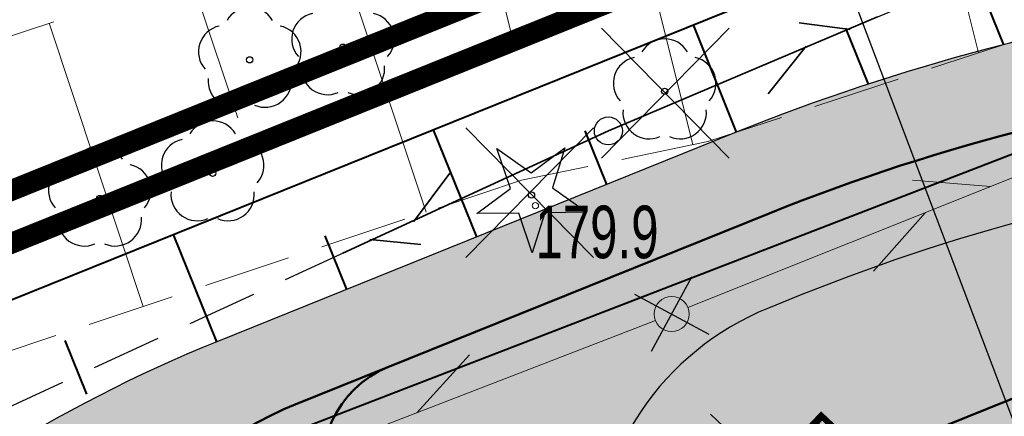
# Model space of a CAD drawing. Header units: metres. Extents: x 7429064 to 7431133, y 5709479 to 5714472.
# Tile 15 of 176: x 7429258 to 7429272, y 5709679 to 5709685. Entities that reach past the tile are written whole.
import ezdxf
from ezdxf.enums import TextEntityAlignment as Align

# ---------------------------------------------------------------- set-up
doc = ezdxf.new("R2010")
doc.units = ezdxf.units.M
for name, pattern in [('1', [0]), ('12', [3, 1, -1, 0, -1]), ('2_KTCR01', [1.5, 1, -0.5]), ('4_1', [0]), ('4_BUBZ02', [1.75, 1.25, -0.5]), ('4_BUBZ02G', [1.75, 1.25, -0.5]), ('4_SUPT_01', [0]), ('7_SUPT_01', [0]), ('DASHED', [19.05, 12.7, -6.35]), ('HIDDEN', [0.375, 0.25, -0.125])]:
    doc.linetypes.add(name, pattern=pattern)
for name, color, linetype, lineweight in [('#proj słupy', 1, 'Continuous', 30), ('#proj. światłowód', 1, '2_KTCR01', 18), ('__AMprojkantech', 20, 'DASHED', 35), ('_D_7_PAS DROGOWY_PODZIAL', 1, 'Continuous', 50), ('_D_7_TEREN NIEZBEDNY DLA OB_BUD', 252, 'HIDDEN', 50), ('_D_8_Wymiary', 7, 'Continuous', 20), ('_skarpy', 84, 'Continuous', 40), ('_wycinka_ZUDP', 1, 'Continuous', 30), ('BUBZ_L_1_a', 252, '4_BUBZ02', 18), ('D_1_LINIA_KRAWĘŻNIK_BET_20_30 WYN 12 CM - III', 7, 'Continuous', 50), ('gaPoziome', 7, 'Continuous', 30), ('GMINA_L_0', 252, '12', 35), ('RTPW_T_0_a', 252, 'Continuous', 15), ('SUPM_T_0', 252, 'Continuous', 15), ('SUPT_L_0', 252, '4_SUPT_01', 18)]:
    doc.layers.add(name, color=color, linetype=linetype, lineweight=lineweight)
for name, color, linetype in [('_1_Mapa', 7, 'Continuous'), ('_1_X-REFY', 7, 'Continuous'), ('C-DROGI-SYTUACJA-ETYKIETY', 7, 'Continuous')]:
    doc.layers.add(name, color=color, linetype=linetype)
doc.layers.add('_Brudnopis', color=22, linetype='Continuous', lineweight=50, plot=False)
doc.layers.add('D_1_LINIA_OBRZEŻE_BET_6x30cm - III', color=24, linetype='Continuous', lineweight=30, transparency=0.3)
doc.layers.add('D_2_HECZ_JEZDNIA KR3- NOWA KONSTRUKCJA', color=7, linetype='Continuous', lineweight=13, true_color=0x99e6ff, transparency=0.3)
doc.layers.add('D_2_HECZ_ZIELEN', color=7, linetype='Continuous', lineweight=13, true_color=0xd6ffd6, transparency=0.3)
for name, color, linetype, lineweight, true_color in [('DZIALKA_L_0', 7, '1', 40, 0x008000), ('HECZ DROGI ROWEROWE', 7, 'Continuous', 13, 0xff8a8a), ('OBOP_T_0_a', 7, 'Continuous', 30, 0x008000), ('OBOP_T_1_a', 7, 'Continuous', 30, 0x008000)]:
    doc.layers.add(name, color=color, linetype=linetype, lineweight=lineweight, true_color=true_color)
doc.styles.add('major_arial', font='arial.ttf')
doc.dimstyles.new('major_500', dxfattribs={"dimtxt": 0.8, "dimasz": 0.8, "dimexe": 0.5, "dimexo": 1, "dimgap": 0.3, "dimtad": 1, "dimzin": 1, "dimdsep": 46, "dimtxsty": 'major_arial', "dimcen": 0, "dimse1": 1, "dimse2": 1, "dimaunit": 1, "dimadec": 1, "dimazin": 0, "dimtfac": 1, "dimtix": 1, "dimtmove": 0, "dimatfit": 3, "dimfxl": 2, "dimfxlon": 1, "dimtolj": 1, "dimarcsym": 0})

# ---------------------------------------------------------------- blocks, each defined once
blk = doc.blocks.new('*D63')
at = {"layer": '_D_8_Wymiary', "color": 0, "lineweight": -2, "transparency": 16777216}
blk.add_line((7429270.945, 5709676.331), (7429267.862, 5709679.243), dxfattribs=at)
at = {"layer": '_D_8_Wymiary', "color": 0, "transparency": 16777216}
blk.add_solid([(7429267.953, 5709679.34), (7429267.77, 5709679.146), (7429267.28, 5709679.793)], dxfattribs=at)
at = {"layer": 'Defpoints', "color": 0, "transparency": 16777216}
for p in [(7429267.28, 5709679.793), (7429270.188, 5709677.046)]:
    blk.add_point(p, dxfattribs=at)
at = {"layer": '_D_8_Wymiary', "color": 0, "transparency": 16777216, "insert": (7429270.18, 5709678.027), "char_height": 0.8, "attachment_point": 5, "rotation": 316.6315, "style": 'major_arial'}
blk.add_mtext('\\A1;R4.00', dxfattribs=at)
blk = doc.blocks.new('A$C59100B2D')
at = {"layer": '_wycinka_ZUDP'}
for points in [[(0.701, -0.713), (-0.701, 0.713)], [(-0.7, -0.713), (0.701, 0.713)]]:
    blk.add_lwpolyline(points, dxfattribs=at)
blk = doc.blocks.new('4_OBOP02_01')
at = {"linetype": 'Continuous'}
blk.add_circle((0, 0), 0.045, dxfattribs=at)
for centre, start, end in [((0, 0.375), 30.1401, 149.8599), ((-0.357, 0.116), 102.1445, 221.86), ((0.357, 0.116), 318.14, 77.8555), ((-0.22, -0.303), 174.1482, 293.8542), ((0.22, -0.303), 246.1458, 5.8518)]:
    blk.add_arc(centre, 0.375, start, end, dxfattribs=at)
blk = doc.blocks.new('4_OBOP01_01')
at = {"linetype": 'Continuous'}
for p, q in [((-0.3012, 0.09375), (-0.4937, 0.6621)), ((-0.4937, 0.6621), (-0.0039, 0.31545)), ((-0.0039, 0.31545), (0.4771, 0.67415)), ((0.4771, 0.67415), (0.2988, 0.1012)), ((-0.78225, -0.26495), (-0.3012, 0.09375)), ((0.2988, 0.1012), (0.7886, -0.24545)), ((-0.18225, -0.2575), (-0.78225, -0.26495)), ((0.01025, -0.82585), (-0.18225, -0.2575)), ((0.1886, -0.2529), (0.01025, -0.82585)), ((0.7886, -0.24545), (0.1886, -0.2529))]:
    blk.add_line(p, q, dxfattribs=at)
blk.add_circle((0, 0), 0.045, dxfattribs=at)
blk = doc.blocks.new('4_RTPW01')
at = {"linetype": 'Continuous'}
blk.add_circle((0, 0), 0.045, dxfattribs=at)
blk = doc.blocks.new('7_SUSM04_01')
at = {"linetype": 'Continuous'}
blk.add_circle((0, 0), 0.25, dxfattribs=at)
blk = doc.blocks.new('X-ref_MDCP_Szara')
at = {"layer": 'BUBZ_L_1_a', "linetype": '4_1'}
for p, q in [((7429270.709, 5709688.332), (7429271.688, 5709684.399)), ((7429266.562, 5709687.3), (7429267.611, 5709683.089)), ((7429264.497, 5709686.785), (7429265.011, 5709684.72)), ((7429262.467, 5709686.161), (7429263.805, 5709682.127)), ((7429260.449, 5709685.491), (7429261.118, 5709683.472)), ((7429258.428, 5709684.821), (7429259.768, 5709680.78))]:
    blk.add_line(p, q, dxfattribs=at)
at = {"layer": 'BUBZ_L_1_a', "linetype": '4_BUBZ02G'}
blk.add_line((7429252.324, 5709682.797), (7429263.911, 5709686.639), dxfattribs=at)
at = {"layer": 'BUBZ_L_1_a', "linetype": '4_BUBZ02'}
for p, q in [((7429272.203, 5709684.568), (7429267.825, 5709683.133)), ((7429267.825, 5709683.133), (7429265.165, 5709682.58)), ((7429265.165, 5709682.58), (7429254.104, 5709678.89))]:
    blk.add_line(p, q, dxfattribs=at)
at = {"layer": 'DZIALKA_L_0', "linetype": '1'}
blk.add_line((7429307.84, 5709696.73), (7429130.469, 5709628.223), dxfattribs=at)
at = {"layer": 'GMINA_L_0', "linetype": '12'}
blk.add_line((7429100.731, 5709616.737), (7429307.84, 5709696.73), dxfattribs=at)
at = {"layer": 'SUPT_L_0', "linetype": '7_SUPT_01'}
for p, q in [((7429267.542, 5709680.763), (7429272.184, 5709682.621)), ((7429270.745, 5709682.583), (7429271.859, 5709682.491)), ((7429270.188, 5709681.283), (7429270.931, 5709682.119)), ((7429262.413, 5709678.776), (7429267.077, 5709680.58)), ((7429263.673, 5709679.263), (7429264.425, 5709680.09))]:
    blk.add_line(p, q, dxfattribs=at)
at = {"layer": 'OBOP_T_0_a'}
blk.add_blockref('4_OBOP01_01', (7429265.31, 5709682.37), dxfattribs=at)
at = {"layer": 'OBOP_T_1_a'}
for p in [(7429262.62, 5709684.48), (7429261.29, 5709684.3), (7429267.21, 5709683.85), (7429260.76, 5709682.68), (7429259.15, 5709682.32)]:
    blk.add_blockref('4_OBOP02_01', p, dxfattribs=at)
at = {"layer": 'RTPW_T_0_a'}
blk.add_blockref('4_RTPW01', (7429265.366, 5709682.218), dxfattribs=at)
at = {"layer": 'SUPM_T_0'}
blk.add_blockref('7_SUSM04_01', (7429267.31, 5709680.67), dxfattribs=at)
at = {"layer": 'RTPW_T_0_a', "width": 0.7}
blk.add_text('179.9', height=0.75, dxfattribs=at).set_placement((7429265.366, 5709682.218), align=Align.TOP_LEFT)
blk = doc.blocks.new('gaHSPos')
at = {"color": 0, "linetype": 'Continuous', "lineweight": 0}
blk.add_point((0, 0), dxfattribs=at)
blk = doc.blocks.new('#LEWO')
at = {"layer": '__AMprojkantech', "linetype": '1'}
for p, q in [((-2.31, 0.414), (-3.074, 0.002)), ((-0.005, 0.005), (-4.177, 0.018)), ((-3.116, -0.339), (-3.744, 0.033))]:
    blk.add_line(p, q, dxfattribs=at)
blk = doc.blocks.new('#PRAWO')
at = {"layer": '__AMprojkantech', "linetype": '1'}
for p, q in [((3.153, 1.559, 0.002), (3.783, 1.189, 0.002)), ((0.045, 1.201, 0.002), (4.216, 1.206, 0.002)), ((2.351, 0.802, 0.002), (3.113, 1.217, 0.002))]:
    blk.add_line(p, q, dxfattribs=at)
blk = doc.blocks.new('X-ref_Oświetlenie i teletechnika')
at = {"layer": '#proj słupy', "lineweight": 30}
for p, q in [((7429267.024, 5709680.14), (7429267.596, 5709681.2)), ((7429266.78, 5709680.956), (7429267.84, 5709680.384))]:
    blk.add_line(p, q, dxfattribs=at)
at = {"layer": '#proj słupy', "linetype": '1', "lineweight": 30}
blk.add_circle((7429266.407, 5709683.285), 0.2, dxfattribs=at)
at = {"layer": '#proj. światłowód', "lineweight": 30, "flags": 128}
blk.add_lwpolyline([(7429617.95, 5709967.85), (7429611.163, 5709956.371), (7429573.165, 5709923.859), (7429535.247, 5709891.397), (7429497.339, 5709858.957), (7429459.29, 5709826.673), (7429421.225, 5709794.375), (7429383.144, 5709762.063), (7429345.12, 5709729.801), (7429305.765, 5709699.935), (7429266.407, 5709683.285), (7429226.48, 5709664.88)], dxfattribs=at)
at = {"layer": '#proj słupy', "lineweight": 30}
for name, p, rotation in [('#PRAWO', (7429266.835, 5709682.161, -0.002), 22.95787698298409), ('#LEWO', (7429266.414, 5709683.282), 24.91970781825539)]:
    blk.add_blockref(name, p, dxfattribs=dict(at, rotation=rotation))
at = {"layer": 'gaPoziome', "color": 140}
blk.add_blockref('gaHSPos', (7429263.269, 5709679.916), dxfattribs=at)
blk.add_blockref('gaHSPos', (7429263.269, 5709679.916), dxfattribs=at)
blk = doc.blocks.new('*U265')
at = {"linetype": 'Continuous', "lineweight": 0}
h = blk.add_hatch(color=0, dxfattribs=at)
edge = h.paths.add_edge_path()
edge.add_ellipse((-0.228, 0.39), major_axis=(0, 0.39), ratio=0.333333, start_angle=339.1791, end_angle=685.9352)
edge.add_line((-0.155, 0.713), (-0.151, 0.752))
edge.add_line((-0.151, 0.752), (0.003, 0.445))
edge.add_arc((-0.011, 0.437), 0.016, 0, 26.5651, ccw=False)
edge.add_line((0.005, 0.437), (0.005, 0.276))
edge.add_arc((0.021, 0.276), 0.016, 180, 270)
edge.add_line((0.021, 0.26), (0.049, 0.26))
edge.add_arc((0.049, 0.276), 0.016, 270, 290.3551)
edge.add_line((0.055, 0.261), (0.103, 0.279))
edge.add_ellipse((0.227, 0.39), major_axis=(0, 0.39), ratio=0.333333, start_angle=106.5707, end_angle=378.3144)
edge.add_line((0.187, 0.76), (0.14, 0.987))
edge.add_line((0.14, 0.987), (0.163, 1.147))
edge.add_line((0.163, 1.147), (0.167, 1.147))
edge.add_line((0.167, 1.147), (0.176, 1.175))
edge.add_line((0.176, 1.175), (0.176, 1.211))
edge.add_line((0.176, 1.211), (0.093, 1.211))
edge.add_line((0.093, 1.211), (0.089, 1.175))
edge.add_line((0.089, 1.175), (0.132, 1.147))
edge.add_line((0.132, 1.147), (0.12, 1.067))
edge.add_line((0.12, 1.067), (-0.117, 1.067))
edge.add_line((-0.117, 1.067), (-0.103, 1.191))
edge.add_spline(control_points=[(-0.103, 1.191), (-0.102, 1.195), (-0.095, 1.208), (-0.078, 1.21), (-0.065, 1.211)], knot_values=[0, 0, 0, 0, 0.02025, 0.071822, 0.071822, 0.071822, 0.071822], degree=3, periodic=0)
edge.add_line((-0.065, 1.211), (-0.033, 1.211))
edge.add_line((-0.033, 1.211), (-0.033, 1.3))
edge.add_line((-0.033, 1.3), (-0.085, 1.3))
edge.add_spline(control_points=[(-0.085, 1.3), (-0.091, 1.299), (-0.097, 1.296), (-0.102, 1.293)], knot_values=[0.067484, 0.067484, 0.067484, 0.067484, 0.093736, 0.093736, 0.093736, 0.093736], degree=3, periodic=0)
edge.add_arc((-0.075, 1.247), 0.0531, 120.1379, 168.8933)
edge.add_line((-0.127, 1.257), (-0.181, 0.755))
h.paths.add_polyline_path([(-0.127, 0.975), (0.107, 0.975), (0.032, 0.455), (-0.144, 0.809)], flags=16)
edge = h.paths.add_edge_path(flags=16)
edge.add_ellipse((-0.228, 0.39), major_axis=(0, -0.292), ratio=0.350072, start_angle=159.1526, end_angle=502.0815, ccw=False)
edge.add_line((-0.191, 0.663), (-0.211, 0.477))
edge.add_arc((-0.219, 0.478), 0.00832, 322.797, 353.8856, ccw=False)
edge.add_line((-0.213, 0.473), (-0.234, 0.446))
edge.add_arc((-0.215, 0.431), 0.0237, 142.797, 180)
edge.add_line((-0.238, 0.431), (-0.238, 0.371))
edge.add_arc((-0.23, 0.371), 0.00832, 180, 270)
edge.add_line((-0.23, 0.363), (-0.225, 0.363))
edge.add_arc((-0.225, 0.371), 0.00832, 270, 333.0195)
edge.add_spline(control_points=[(-0.217, 0.367), (-0.21, 0.383), (-0.195, 0.411), (-0.184, 0.442), (-0.182, 0.457), (-0.182, 0.458)], knot_values=[0.007888, 0.007888, 0.007888, 0.007888, 0.089431, 0.152858, 0.158023, 0.158023, 0.158023, 0.158023], degree=3, periodic=0)
edge.add_line((-0.182, 0.458), (-0.165, 0.621))
edge = h.paths.add_edge_path(flags=16)
edge.add_line((0.127, 0.896), (0.162, 0.727))
edge.add_ellipse((0.227, 0.39), major_axis=(0, 0.39), ratio=0.333333, start_angle=390.3444, end_angle=440.4059)
edge.add_line((0.099, 0.455), (0.064, 0.455))
edge.add_line((0.064, 0.455), (0.127, 0.896))
edge = h.paths.add_edge_path(flags=16)
edge.add_ellipse((0.227, 0.39), major_axis=(0, -0.292), ratio=0.350072, start_angle=290.1309, end_angle=617.1604, ccw=False)
edge.add_line((0.131, 0.289), (0.227, 0.325))
edge.add_arc((0.181, 0.387), 0.0774, 307.1318, 362.4334)
edge.add_line((0.258, 0.39), (0.258, 0.439))
edge.add_arc((0.242, 0.439), 0.016, 0, 90)
edge.add_line((0.242, 0.455), (0.128, 0.455))
blk = doc.blocks.new('*U267')
blk.add_hatch(color=0).paths.add_polyline_path([(0, 2.5), (-0.1875, 1.475), (-0.0375, 1.475), (-0.0375, 0), (0.0375, 0), (0.0375, 1.475), (0.1875, 1.475)])
blk = doc.blocks.new('X-ref_SOR')
at = {"layer": 'gaPoziome', "color": 140}
for name, p, rotation in [('*U267', (7429269.601, 5709681.718), 290.5460385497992), ('*U265', (7429267.927, 5709681.119), 291.3256218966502)]:
    blk.add_blockref(name, p, dxfattribs=dict(at, rotation=rotation))
blk.add_blockref('gaHSPos', (7429263.269, 5709679.916), dxfattribs=at)
blk.add_blockref('gaHSPos', (7429263.269, 5709679.916), dxfattribs=at)
blk = doc.blocks.new('OŚ_Dąbrowskiego_1')
at = {"layer": 'C-DROGI-SYTUACJA-ETYKIETY', "color": 7, "linetype": 'Continuous', "lineweight": -3}
blk.add_line((7429272.923, 5709677.206), (7429264.071, 5709700.587), dxfattribs=at)

msp = doc.modelspace()

# ---------------------------------------------------------------- hatches: boundary and pattern name
at = {"layer": 'D_2_HECZ_JEZDNIA KR3- NOWA KONSTRUKCJA'}
h = msp.add_hatch(color=256, dxfattribs=at)
h.dxf.hatch_style = 1
edge = h.paths.add_edge_path()
edge.add_arc((7429610.557, 5709990.469), 30, 310.559, 314.2935)
edge.add_arc((7429610.557, 5709990.469), 30, 314.2935, 325.3941)
edge.add_line((7429635.249, 5709973.431), (7429635.899, 5709972.672))
edge.add_line((7429635.899, 5709972.672), (7429667.702, 5709999.89))
edge.add_line((7429667.702, 5709999.89), (7429675.246, 5710006.347))
edge.add_line((7429675.246, 5710006.347), (7429712.724, 5710038.423))
edge.add_line((7429712.724, 5710038.423), (7429823.828, 5710132.378))
edge.add_line((7429823.828, 5710132.378), (7429834.316, 5710141.377))
edge.add_line((7429834.316, 5710141.377), (7429846.156, 5710151.524))
edge.add_line((7429846.156, 5710151.524), (7429850.099, 5710146.734))
edge.add_line((7429850.099, 5710146.734), (7429838.187, 5710136.85))
edge.add_line((7429838.187, 5710136.85), (7429827.698, 5710127.833))
edge.add_line((7429827.698, 5710127.833), (7429716.613, 5710033.854))
edge.add_line((7429716.613, 5710033.854), (7429633.474, 5709962.699))
edge.add_arc((7429636.726, 5709958.9), 5, 130.559, 193.2571)
edge.add_line((7429631.859, 5709957.753), (7429636.051, 5709939.958))
edge.add_line((7429636.051, 5709939.958), (7429630.653, 5709938.888))
edge.add_line((7429630.653, 5709938.888), (7429629.491, 5709943.821))
edge.add_arc((7429623.651, 5709942.445), 6, 13.2571, 130.559)
edge.add_line((7429619.749, 5709947.003), (7429619.729, 5709946.986))
edge.add_line((7429619.729, 5709946.986), (7429617.779, 5709949.265))
edge.add_line((7429617.779, 5709949.265), (7429606.383, 5709939.512))
edge.add_line((7429606.383, 5709939.512), (7429594.274, 5709929.149))
edge.add_line((7429594.274, 5709929.149), (7429594.825, 5709928.314))
edge.add_line((7429594.825, 5709928.314), (7429589.708, 5709924.935))
edge.add_arc((7429606.237, 5709899.9), 30, 123.434, 130.559)
edge.add_line((7429586.73, 5709922.692), (7429529.23, 5709873.48))
edge.add_line((7429529.23, 5709873.48), (7429502.179, 5709850.343))
edge.add_line((7429502.179, 5709850.343), (7429339.523, 5709712.33))
edge.add_arc((7429194.822, 5709882.942), 223.711, 294.66533, 310.3021, ccw=False)
edge.add_arc((7429190.304, 5709894.737), 236.317, 290.79615, 294.46753, ccw=False)
edge.add_line((7429274.207, 5709673.816), (7429245.41, 5709663.13))
edge.add_line((7429245.41, 5709663.13), (7429242.106, 5709661.907))
edge.add_line((7429242.106, 5709661.907), (7429240.354, 5709666.717))
edge.add_line((7429240.354, 5709666.717), (7429244.254, 5709668.201))
edge.add_line((7429244.254, 5709668.201), (7429272.082, 5709679.428))
edge.add_arc((7429195.246, 5709882.369), 217, 290.73736, 310.31443)
edge.add_line((7429335.641, 5709716.905), (7429500.355, 5709856.664))
edge.add_line((7429500.355, 5709856.664), (7429629.269, 5709966.997))
edge.add_line((7429629.269, 5709966.997), (7429630.064, 5709967.677))
at = {"layer": 'D_2_HECZ_ZIELEN'}
h = msp.add_hatch(color=256, dxfattribs=at)
h.dxf.hatch_style = 1
h.paths.add_polyline_path([(7429286.838, 5709685.646, -0.082676), (7429276.552, 5709682.791, 0.069526), (7429269.168, 5709680.948), (7429268.691, 5709680.755, 0.305615), (7429266.188, 5709677.05), (7429272.082, 5709679.428, 0.018454)])
at = {"layer": 'HECZ DROGI ROWEROWE'}
h = msp.add_hatch(color=256, dxfattribs=at)
h.dxf.hatch_style = 1
edge = h.paths.add_edge_path()
edge.add_arc((7429195.216, 5709882.43), 216.948, 294.16695, 294.96774)
edge.add_line((7429286.791, 5709685.757), (7429285.662, 5709688.408))
edge.add_line((7429285.662, 5709688.408), (7429284.749, 5709687.985))
edge.add_line((7429284.749, 5709687.985), (7429283.937, 5709687.613))
edge.add_arc((7429272.019, 5709713.127), 28.161, 277.0606, 295.0398, ccw=False)
edge.add_arc((7429279.456, 5709655.445), 30, 97.6159, 111.9698)
edge.add_line((7429268.232, 5709683.266), (7429260.818, 5709680.275))
edge.add_arc((7429268.301, 5709661.727), 20, 111.9698, 133.1198)
edge.add_line((7429254.63, 5709676.326), (7429251.638, 5709673.524))
edge.add_arc((7429244.802, 5709680.823), 10, 291.9698, 313.1198, ccw=False)
edge.add_line((7429248.544, 5709671.549), (7429244.459, 5709669.901))
edge.add_line((7429244.459, 5709669.901), (7429243.693, 5709669.592))
edge.add_line((7429243.693, 5709669.592), (7429241.027, 5709667.297))
edge.add_line((7429241.027, 5709667.297), (7429240.361, 5709666.724))
edge.add_line((7429240.361, 5709666.724), (7429244.254, 5709668.201))
edge.add_line((7429244.254, 5709668.201), (7429251.096, 5709670.961))
edge.add_line((7429251.096, 5709670.961), (7429255.655, 5709675.231))
edge.add_arc((7429268.301, 5709661.727), 18.5, 114.927, 133.1198, ccw=False)
edge.add_arc((7429261.136, 5709677.144), 1.5, 19.5049, 114.927, ccw=False)
edge.add_line((7429262.55, 5709677.645), (7429263.189, 5709675.84))
edge.add_line((7429263.189, 5709675.84), (7429266.188, 5709677.05))
edge.add_arc((7429270.188, 5709677.046), 4, 111.9698, 179.9455, ccw=False)
edge.add_line((7429268.691, 5709680.755), (7429269.168, 5709680.948))
edge.add_arc((7429279.456, 5709655.445), 27.5, 96.0613, 111.9698, ccw=False)
edge.add_arc((7429273.12, 5709715.109), 32.5, 276.0613, 289.6202)

# ---------------------------------------------------------------- linework, layer by layer
at = {"layer": '_Brudnopis', "flags": 128}
for points in [[(7429260.504, 5709678.504), (7429260.73, 5709678.681, -0.070161), (7429261.94, 5709679.38), (7429268.7, 5709682.107, -0.069526), (7429276.42, 5709684.034, 0.082676), (7429286.311, 5709686.779, -0.082676)], [(7429262.55, 5709677.645), (7429262.415, 5709678.027, -0.400973), (7429263.269, 5709679.916)]]:
    msp.add_lwpolyline(points, format="xyb", dxfattribs=at)
at = {"layer": '_D_7_PAS DROGOWY_PODZIAL', "ltscale": 0.2, "const_width": 0.3, "flags": 128}
msp.add_lwpolyline([(7429838.788, 5710158.699), (7429835.061, 5710151.867), (7429707.929, 5710044.059), (7429670.336, 5710012.083), (7429661.685, 5710006.163), (7429648.718, 5710002.136), (7429632.935, 5709988.628), (7429615.789, 5709965.397), (7429495.458, 5709862.411), (7429330.756, 5709722.662), (7429319.402, 5709713.684), (7429307.842, 5709705.758), (7429296.806, 5709699.189), (7429282.846, 5709692.117), (7429269.349, 5709686.304), (7429250.2, 5709678.58), (7429239.824, 5709670.46)], dxfattribs=at)
at = {"layer": '_D_7_TEREN NIEZBEDNY DLA OB_BUD', "ltscale": 10, "const_width": 0.3, "flags": 128}
msp.add_lwpolyline([(7429838.642, 5710133.498), (7429838.163, 5710130.983), (7429669.785, 5709988.07), (7429674.221, 5709982.833), (7429665.132, 5709974.906), (7429667.705, 5709971.871), (7429662.832, 5709967.707), (7429665.637, 5709964.494), (7429637.109, 5709939.516), (7429616.438, 5709933.991), (7429410.711, 5709758.425), (7429398.46, 5709756.965), (7429363.725, 5709727.377), (7429364.497, 5709726.485), (7429330.157, 5709696.304), (7429317.553, 5709687.475), (7429303.139, 5709679.24), (7429296.402, 5709677.454), (7429295.854, 5709678.755), (7429285.213, 5709675.171), (7429285.468, 5709665.629), (7429278.469, 5709665.47), (7429278.347, 5709670.061), (7429254.481, 5709660.887), (7429229.937, 5709651.368), (7429224.487, 5709665.833), (7429244.657, 5709675.131), (7429249.847, 5709679.192), (7429269.079, 5709686.95), (7429282.549, 5709692.752), (7429296.468, 5709699.803), (7429307.464, 5709706.348), (7429318.986, 5709714.248), (7429330.313, 5709723.204), (7429495.004, 5709862.943), (7429615.273, 5709965.877), (7429632.42, 5709989.108), (7429648.373, 5710002.762), (7429661.377, 5710006.8), (7429669.911, 5710012.64), (7429707.476, 5710044.593), (7429834.508, 5710152.316), (7429838.121, 5710158.939), (7429844.755, 5710193.28), (7429843.741, 5710206.48), (7429852.314, 5710203.598), (7429849.368, 5710188.375), (7429850.227, 5710185.684), (7429848.746, 5710185.163), (7429846.827, 5710175.247), (7429842.58, 5710153.283), (7429856.534, 5710164.104), (7429864.199, 5710154.59)], close=True, dxfattribs=at)
at = {"layer": '_skarpy', "flags": 128}
for points in [[(7429283.164, 5709691.438), (7429269.637, 5709685.612), (7429250.579, 5709677.924), (7429243.693, 5709669.592)], [(7429272.047, 5709684.515), (7429271.33, 5709686.295)], [(7429268.237, 5709683.268), (7429267.62, 5709684.798)], [(7429270.117, 5709683.954), (7429269.796, 5709684.75)], [(7429264.528, 5709681.771), (7429263.91, 5709683.302)], [(7429266.383, 5709682.52), (7429266.074, 5709683.285)], [(7429260.818, 5709680.275), (7429260.201, 5709681.805)], [(7429262.673, 5709681.023), (7429262.364, 5709681.788)], [(7429258.963, 5709679.527), (7429258.655, 5709680.292)]]:
    msp.add_lwpolyline(points, dxfattribs=at)
at = {"layer": 'D_1_LINIA_KRAWĘŻNIK_BET_20_30 WYN 12 CM - III'}
msp.add_lwpolyline([(7429286.838, 5709685.646, -0.018454), (7429272.082, 5709679.428), (7429266.188, 5709677.05)], format="xyb", dxfattribs=at)
at = {"layer": 'D_1_LINIA_OBRZEŻE_BET_6x30cm - III', "flags": 128}
for points in [[(7429284.749, 5709687.985, -0.001042), (7429283.937, 5709687.613, -0.073736), (7429275.48, 5709685.18, 0.062713), (7429268.232, 5709683.266), (7429260.818, 5709680.275, 0.092547), (7429254.63, 5709676.326), (7429251.638, 5709673.524, -0.092547), (7429248.544, 5709671.549), (7429243.693, 5709669.592), (7429240.354, 5709666.717)], [(7429286.838, 5709685.646, -0.082676), (7429276.552, 5709682.791, 0.069526), (7429269.168, 5709680.948), (7429268.691, 5709680.755, 0.305615), (7429266.188, 5709677.05)]]:
    msp.add_lwpolyline(points, format="xyb", dxfattribs=at)

# ---------------------------------------------------------------- block references
at = {"layer": '_1_Mapa'}
msp.add_blockref('X-ref_MDCP_Szara', (0, 0), dxfattribs=at)
at = {"layer": '_1_X-REFY'}
for name in ['X-ref_SOR', 'X-ref_Oświetlenie i teletechnika', 'OŚ_Dąbrowskiego_1']:
    msp.add_blockref(name, (0, 0), dxfattribs=at)
at = {"layer": '_wycinka_ZUDP', "xscale": -1.3, "yscale": 1.3, "zscale": 1.3}
for p in [(7429267.219, 5709683.823), (7429265.284, 5709682.403)]:
    msp.add_blockref('A$C59100B2D', p, dxfattribs=at)

# ---------------------------------------------------------------- dimensions: what is measured, and where the dimension line sits
at = {"layer": '_D_8_Wymiary'}
dim = msp.add_radius_dim(center=(7429270.188, 5709677.046), mpoint=(7429267.28, 5709679.793), dimstyle='major_500', override={"dimse1": 0, "dimse2": 0, "dimtmove": 1}, dxfattribs=at)
dim.commit()
dim.dimension.update_dxf_attribs({"geometry": '*D63', "text_midpoint": (7429269.694, 5709677.512), "dimtype": 132})

doc.saveas('drawing.dxf')
